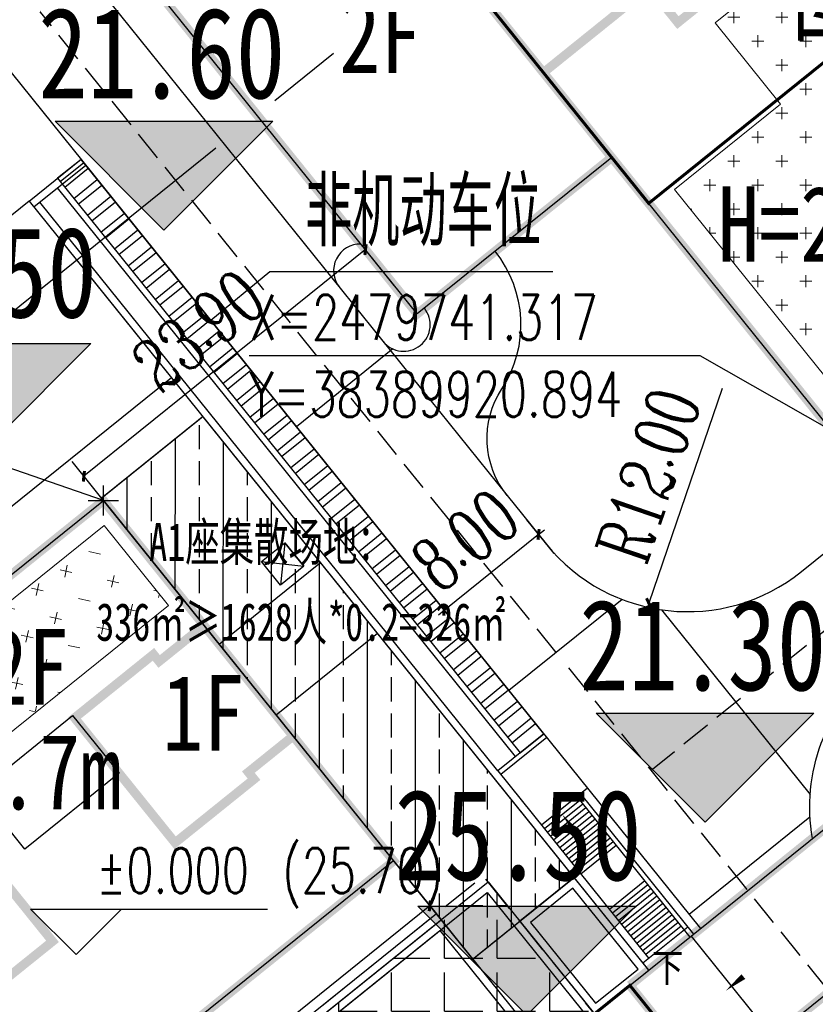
# Model space of a CAD drawing. Extents: x 38389316 to 38391210, y 2479116 to 2480544.
# Tile 14 of 68: x 38389867 to 38389920, y 2479703 to 2479768. Entities that reach past the tile are written whole.
import ezdxf
from ezdxf.enums import TextEntityAlignment as Align

# ---------------------------------------------------------------- set-up
doc = ezdxf.new("R2010")
doc.units = 0
doc.header["$LTSCALE"] = 2
doc.linetypes.add('CENTER2', pattern=[1.125, 0.75, -0.125, 0.125, -0.125])
doc.linetypes.add('DASH', pattern=[0.35, 0.25, -0.1])
doc.layers.get('0').update_dxf_attribs({"linetype": 'CONTINUOUS', "lineweight": 9})
doc.layers.get('Defpoints').update_dxf_attribs({"linetype": 'CONTINUOUS', "lineweight": 9})
for name, color, linetype in [('DIM_COOR', 3, 'CONTINUOUS'), ('DIM_ELEV', 3, 'CONTINUOUS'), ('DIM_SYMB', 3, 'CONTINUOUS'), ('PUB_TEXT', 7, 'CONTINUOUS'), ('u-road', 4, 'CONTINUOUS'), ('建筑', 31, 'CONTINUOUS'), ('建筑占地', 3, 'CONTINUOUS'), ('建筑轮廓', 2, 'CONTINUOUS'), ('文字', 7, 'CONTINUOUS'), ('校内道路中线', 1, 'CONTINUOUS'), ('路中线', 7, 'CENTER2'), ('道路', 33, 'CONTINUOUS')]:
    doc.layers.add(name, color=color, linetype=linetype)
doc.layers.add('尺寸标注', color=7, linetype='CONTINUOUS', lineweight=9)
doc.layers.add('屋顶绿化线', color=126, linetype='CONTINUOUS', lineweight=9)
doc.styles.add('-宋体', font='txt', dxfattribs={"width": 0.8})
doc.styles.add('_TCH_DIM', font='SIMPLEX', dxfattribs={"bigfont": 'GBCBIG'})
doc.styles.add('_TCH_LABEL_T3', font='COMPLEX', dxfattribs={"width": 0.7058823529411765, "bigfont": 'GBCBIG'})
doc.styles.add('中等线体', font='txt', dxfattribs={"width": 0.8})
doc.styles.add('宋体', font='txt', dxfattribs={"width": 0.8, "height": 8})
doc.dimstyles.new('_TCH_ARCH_M_M&&1', dxfattribs={"dimtxt": 1.275, "dimasz": 0.5, "dimexe": 1.25, "dimexo": 1.5, "dimgap": 0.6125, "dimtad": 1, "dimzin": 1, "dimdsep": 46, "dimtxsty": '_TCH_LABEL_T3', "dimblk": 'ARCHTICK', "dimcen": 0.09, "dimclrt": 7, "dimazin": 2, "dimtfac": 1, "dimtix": 1, "dimtmove": 2, "dimatfit": 3, "dimfxl": 1, "dimtolj": 1, "dimtzin": 0, "dimarcsym": 0})

# ---------------------------------------------------------------- blocks, each defined once
blk = doc.blocks.new('_ArchTick')
at = {"color": 0, "linetype": 'ByBlock', "const_width": 0.4}
blk.add_lwpolyline([(-0.5, -0.5), (0.5, 0.5)], dxfattribs=at)
blk = doc.blocks.new('*D84')
at = {"layer": 'Defpoints', "color": 0}
for p in [(38389879.76154701, 2479849.676735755), (38389874.65340468, 2479845.564328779), (38389943.75978693, 2479759.725247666)]:
    blk.add_point(p, dxfattribs=at)
at = {"layer": '尺寸标注', "color": 0, "lineweight": -2}
for p, q in [((38389875.82181323, 2479846.504978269), (38389880.7352208, 2479850.46061033)), ((38389948.86792926, 2479763.837654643), (38389879.76154701, 2479849.676735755)), ((38389944.92819548, 2479760.665897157), (38389949.84160305, 2479764.621529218))]:
    blk.add_line(p, q, dxfattribs=at)
at = {"layer": '尺寸标注', "color": 0, "lineweight": -2, "xscale": 0.5, "yscale": 0.5, "zscale": 0.5}
for p, rotation in [((38389879.76154701, 2479849.676735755), 128.8364633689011), ((38389948.86792926, 2479763.837654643), 308.8364633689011)]:
    blk.add_blockref('_ArchTick', p, dxfattribs=dict(at, rotation=rotation))
at = {"layer": '尺寸标注', "color": 7, "insert": (38389919.31012385, 2479804.937546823), "char_height": 3.5, "attachment_point": 5, "rotation": 308.8364633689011, "style": '_TCH_LABEL_T3'}
blk.add_mtext('\\A1;110.20', dxfattribs=at)
blk = doc.blocks.new('hyvahavb')
at = {"layer": 'DIM_ELEV'}
blk.add_hatch(color=10, dxfattribs=at).paths.add_polyline_path([(-173.179577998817, -4360.830655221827), (-182.1795779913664, -4351.830655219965), (-164.1795779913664, -4351.83065522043)])
at = {"layer": 'DIM_ELEV', "color": 10}
for p, q in [((-173.179577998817, -4360.830655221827), (-182.1795779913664, -4351.830655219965)), ((-182.1795779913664, -4351.830655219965), (-164.1795779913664, -4351.83065522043)), ((-173.179577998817, -4360.830655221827), (-164.1795779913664, -4351.83065522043))]:
    blk.add_line(p, q, dxfattribs=at)
blk = doc.blocks.new('*D114')
at = {"layer": 'Defpoints', "color": 0}
for p in [(38389890.99559926, 2479714.028494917), (38389843.16873807, 2479675.524562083), (38389846.49538426, 2479671.392437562)]:
    blk.add_point(p, dxfattribs=at)
at = {"layer": '尺寸标注', "color": 0, "lineweight": -2}
for p, q in [((38389891.9362489, 2479712.860086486), (38389895.10612014, 2479708.922696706)), ((38389894.32224544, 2479709.896370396), (38389846.49538426, 2479671.392437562)), ((38389844.10938772, 2479674.356153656), (38389847.27925895, 2479670.418763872))]:
    blk.add_line(p, q, dxfattribs=at)
at = {"layer": '尺寸标注', "color": 0, "lineweight": -2, "xscale": 0.5, "yscale": 0.5, "zscale": 0.5}
for p, rotation in [((38389894.32224544, 2479709.896370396), 38.8364706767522), ((38389846.49538426, 2479671.392437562), 218.8364706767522)]:
    blk.add_blockref('_ArchTick', p, dxfattribs=dict(at, rotation=rotation))
at = {"layer": '尺寸标注', "color": 7, "insert": (38389868.06101721, 2479692.284708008), "char_height": 3.5, "attachment_point": 5, "rotation": 38.83647067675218, "style": '_TCH_LABEL_T3'}
blk.add_mtext('\\A1;61.40', dxfattribs=at)
blk = doc.blocks.new('A$C27605B2D')
at = {"layer": '建筑轮廓', "const_width": 599.9999999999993, "flags": 128}
for points in [[(24900.00022125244, 110199.9995117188), (24900.00021743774, 80199.99950027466), (8100.000221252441, 80199.99950027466), (8100.000217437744, 56999.99950027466), (-8399.999774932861, 56999.99950790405), (-8399.999774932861, 23199.99950027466), (8100.000225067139, 23199.99949645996), (8100.000217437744, -0.000499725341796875), (59100.00022506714, -0.0005035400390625), (59100.00022506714, 52399.99951171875), (68700.00022125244, 52399.99951553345), (68700.0182685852, 110199.9995193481)], [(8100.000217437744, -0.000499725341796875), (8100.000221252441, 30399.99950027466), (17100.00023269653, 30399.99950790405), (17100.00021362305, 27399.99950408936), (38500.00021743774, 27399.99950408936), (38500.00020599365, 52799.99949645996), (17100.00023269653, 52799.99950790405), (17100.00022888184, 49799.99950408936), (8100.000228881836, 49799.99951171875), (8100.000217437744, 80199.99950027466), (59100.00021743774, 80199.99951171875), (59100.00022506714, -0.0005035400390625)], [(8100.000228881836, 49799.99951171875), (17100.00021743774, 49799.99950027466), (17100.00023269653, 52799.99950790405), (25500.00021743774, 52799.99950027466), (25500.00021743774, 27399.99950408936), (17100.00021362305, 27399.99950408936), (17100.00021743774, 30399.99950027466), (8100.000205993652, 30399.99951553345)]]:
    blk.add_lwpolyline(points, close=True, dxfattribs=at)
blk = doc.blocks.new('*D149')
at = {"layer": 'Defpoints', "color": 0}
for p in [(38389873.55786952, 2479772.51064459), (38389850.03453915, 2479767.741488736), (38389852.10447453, 2479763.048400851)]:
    blk.add_point(p, dxfattribs=at)
at = {"layer": '尺寸标注', "color": 0, "lineweight": -2}
for p, q in [((38389872.95254252, 2479773.883080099), (38389870.98349497, 2479778.347428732)), ((38389871.48793413, 2479777.203732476), (38389850.03453915, 2479767.741488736)), ((38389851.49914753, 2479764.420836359), (38389849.53009997, 2479768.885184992))]:
    blk.add_line(p, q, dxfattribs=at)
at = {"layer": '尺寸标注', "color": 0, "lineweight": -2, "xscale": 0.5, "yscale": 0.5, "zscale": 0.5}
for p, rotation in [((38389871.48793413, 2479777.203732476), 23.80037814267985), ((38389850.03453915, 2479767.741488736), 203.8003781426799)]:
    blk.add_blockref('_ArchTick', p, dxfattribs=dict(at, rotation=rotation))
at = {"layer": '尺寸标注', "color": 7, "insert": (38389859.65147047, 2479774.988742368), "char_height": 3.5, "attachment_point": 5, "rotation": 23.80037814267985, "style": '_TCH_LABEL_T3'}
blk.add_mtext('\\A1;23.45', dxfattribs=at)
blk = doc.blocks.new('*D150')
at = {"layer": 'Defpoints', "color": 0}
for p in [(38389892.91706429, 2479749.756554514), (38389871.45412455, 2479738.304265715), (38389874.30055699, 2479734.768695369)]:
    blk.add_point(p, dxfattribs=at)
at = {"layer": '尺寸标注', "color": 0, "lineweight": -2}
for p, q in [((38389891.9764039, 2479750.924954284), (38389889.28674819, 2479754.265791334)), ((38389890.07063185, 2479753.29212486), (38389871.45412455, 2479738.304265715)), ((38389873.3598966, 2479735.937095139), (38389870.67024089, 2479739.277932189))]:
    blk.add_line(p, q, dxfattribs=at)
at = {"layer": '尺寸标注', "color": 0, "lineweight": -2, "xscale": 0.5, "yscale": 0.5, "zscale": 0.5}
for p, rotation in [((38389890.07063185, 2479753.29212486), 38.83699823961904), ((38389871.45412455, 2479738.304265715), 218.836998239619)]:
    blk.add_blockref('_ArchTick', p, dxfattribs=dict(at, rotation=rotation))
at = {"layer": '尺寸标注', "color": 7, "insert": (38389879.03783415, 2479747.940261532), "char_height": 3.5, "attachment_point": 5, "rotation": 38.836998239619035, "style": '_TCH_LABEL_T3'}
blk.add_mtext('\\A1;23.90', dxfattribs=at)
blk = doc.blocks.new('*D155')
at = {"layer": 'Defpoints', "color": 0}
for p in [(38389912.68361969, 2479741.274368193), (38389908.79754476, 2479729.921024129)]:
    blk.add_point(p, dxfattribs=at)
at = {"layer": '尺寸标注', "color": 0, "lineweight": -2}
blk.add_line((38389913.65513842, 2479744.112704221), (38389908.79754476, 2479729.921024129), dxfattribs=at)
at = {"layer": '尺寸标注', "color": 0, "lineweight": -2, "xscale": 0.5, "yscale": 0.5, "zscale": 0.5, "rotation": 251.1047140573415}
blk.add_blockref('_ArchTick', (38389908.79754476, 2479729.921024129), dxfattribs=at)
at = {"layer": '尺寸标注', "color": 7, "insert": (38389908.78645337, 2479738.380479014), "char_height": 3.5, "attachment_point": 5, "rotation": 71.10471405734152, "style": '_TCH_LABEL_T3'}
blk.add_mtext('\\A1;R12.00', dxfattribs=at)
blk = doc.blocks.new('*D210')
at = {"layer": 'Defpoints', "color": 0}
for p in [(38389903.47605674, 2479732.018180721), (38389895.2770685, 2479729.436635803), (38389897.24150518, 2479726.997331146)]:
    blk.add_point(p, dxfattribs=at)
at = {"layer": '尺寸标注', "color": 0, "lineweight": -2}
for p, q in [((38389902.53522473, 2479733.186442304), (38389900.72759339, 2479735.431036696)), ((38389901.51162006, 2479734.457485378), (38389901.90104059, 2479734.771096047)), ((38389901.51162006, 2479734.457485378), (38389895.2770685, 2479729.436635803)), ((38389896.30067317, 2479728.16559273), (38389894.49304183, 2479730.410187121)), ((38389895.2770685, 2479729.436635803), (38389894.88764797, 2479729.123025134))]:
    blk.add_line(p, q, dxfattribs=at)
at = {"layer": '尺寸标注', "color": 0, "lineweight": -2, "xscale": 0.5, "yscale": 0.5, "zscale": 0.5}
for p, rotation in [((38389901.51162006, 2479734.457485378), 218.8454142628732), ((38389895.2770685, 2479729.436635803), 38.84541426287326)]:
    blk.add_blockref('_ArchTick', p, dxfattribs=dict(at, rotation=rotation))
at = {"layer": '尺寸标注', "color": 7, "insert": (38389896.6694856, 2479734.088873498), "char_height": 3.5, "attachment_point": 5, "rotation": 38.84541426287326, "style": '_TCH_LABEL_T3'}
blk.add_mtext('\\A1;8.00', dxfattribs=at)
blk = doc.blocks.new('A$C40693934')
at = {"layer": '建筑轮廓', "const_width": 599.9999999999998, "flags": 128}
for points in [[(61400.00119400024, 30600.05004882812), (0.001369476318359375, 30600.08095932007), (0.001369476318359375, 17000.01568603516), (9900.002178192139, 17000.01567459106), (9900.002178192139, 14600.01567459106), (10100.0012550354, 14600.01525115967), (12700.00124359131, 14600.01567077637), (12700.00122833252, 20600.01568222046), (40499.93942642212, 20600.015209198), (40499.93941497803, 9999.98501586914), (12700.0012550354, 9999.984642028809), (12700.00127029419, 11299.98463439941), (10100.0012550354, 11299.98463058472), (9900.002178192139, 11299.98463058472), (9899.998001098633, 9999.98505783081), (0.001369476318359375, 9999.98505783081), (0.001373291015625, 0.000186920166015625), (61400.00137329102, 0.000186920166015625), (61400.03546142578, 10600.05712127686), (57600.00117874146, 10600.05710601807), (57600.00130844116, 10000.00889587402), (50900.06239318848, 9999.956039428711), (50900.0623664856, 20600.03995895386), (57600.00117874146, 20600.03997421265), (57600.00118255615, 20000.02402496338), (61400.03545761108, 20000.02402877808)], [(0.001369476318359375, 30600.08095932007), (0.001373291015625, 0.000186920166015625), (61400.00137329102, 0.000186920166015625), (61400.00136947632, 30600.08096313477)], [(12700.00023269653, 20600.01568222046), (12700.00024414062, 14600.01567459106), (10100.00025939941, 14600.01524734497), (10100.00025939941, 11299.98463058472), (12700.00026702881, 11299.98463439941), (12700.00025939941, 9999.984642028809), (36000.00031661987, 9999.984592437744), (36000.00030517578, 20600.01521682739)]]:
    blk.add_lwpolyline(points, close=True, dxfattribs=at)
at = {"layer": '建筑轮廓', "flags": 128}
for points in [[(0.002185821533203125, 20800.01568984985), (0.00217437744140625, 17000.01568984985), (9900.02010345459, 17000.01567840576), (9900.020107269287, 14600.01568603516), (12700.02010726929, 14600.01568984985), (12700.02010345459, 20800.01569366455)], [(42900.00159835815, 20800.09611129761), (50900.06338882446, 20800.0961151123), (50900.06339263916, 15900.06551361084), (42900.00159072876, 15900.06551361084)]]:
    blk.add_lwpolyline(points, close=True, dxfattribs=at)
blk = doc.blocks.new('A$C2E447AAB')
at = {"layer": '屋顶绿化线'}
h = blk.add_hatch(dxfattribs=at)
h.set_pattern_fill('CROSS', color=256, scale=999.9999999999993, angle=-38.83662672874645, style=0)
h.set_pattern_definition([(321.1633732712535, (-31458211856.34945, 22142864598.01918), (2232.087111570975, 241.0386408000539), [793.7499999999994, -2381.249999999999]), (51.16337327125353, (-31458211796.08979, 22142864039.9974), (-241.0386408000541, 2232.087111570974), [793.7499999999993, -2381.249999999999])])
h.paths.add_polyline_path([(19299.9397315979, 21180.04084014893), (0.001483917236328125, 21180.04113388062), (0.001491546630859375, 27960.05044937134), (19299.93973922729, 27960.05042648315)])
edge = h.paths.add_edge_path()
edge.add_line((59000.00147628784, 0.00054931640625), (0.001488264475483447, 0.0008472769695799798))
edge.add_line((0.001491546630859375, 0.00084686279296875), (0.001490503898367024, 6780.010163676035))
edge.add_line((0.00148773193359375, 6780.010162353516), (59000.00148182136, 6780.010133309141))
edge.add_line((59000.00148010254, 6780.010131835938), (59000.00147507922, 0.0005461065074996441))
for points in [[(19299.9397315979, 21180.04084014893), (0.001483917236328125, 21180.04113388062), (0.001491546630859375, 27960.05044937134), (19299.93973922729, 27960.05042266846)], [(59000.00147628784, 0.00054168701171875), (0.00148773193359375, 0.000843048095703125), (0.00148773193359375, 6780.010162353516), (59000.00148010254, 6780.010131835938)]]:
    blk.add_lwpolyline(points, close=True, dxfattribs=at)

msp = doc.modelspace()

# ---------------------------------------------------------------- hatches: boundary and pattern name
at = {"layer": '屋顶绿化线'}
h = msp.add_hatch(dxfattribs=at)
h.set_pattern_fill('CROSS', color=256, style=0)
h.set_pattern_definition([(0, (0, 0), (1.5875, 1.5875), [0.79375, -2.38125]), (90, (0.396875, -0.396875), (-1.5875, 1.5875), [0.79375, -2.38125])])
h.paths.add_polyline_path([(38389895.09946088, 2479790.260531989), (38389921.42759889, 2479811.456502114), (38389915.53286164, 2479818.778528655), (38389919.03808711, 2479821.60047734), (38389909.94514135, 2479832.895092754), (38389873.95815983, 2479803.92308625), (38389879.10037743, 2479797.5357865), (38389885.25399548, 2479802.48987419)])
h.paths.add_polyline_path([(38389942.78101341, 2479792.108690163), (38389913.18133164, 2479768.278901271), (38389917.50831962, 2479762.904222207), (38389910.49786867, 2479757.260324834), (38389921.1585637, 2479744.018361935), (38389957.76869643, 2479773.492048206)])
at = {"layer": '道路'}
h = msp.add_hatch(dxfattribs=at)
h.set_pattern_fill('ANSI32', color=256, scale=0.2999999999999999, angle=354.0000000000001, style=0)
h.set_pattern_definition([(39.00000662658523, (38390217.64277736, 2480396.051583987), (-0.8991416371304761, 1.110347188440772), []), (39.00000662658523, (38390218.31260726, 2480395.981182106), (-0.8991416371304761, 1.110347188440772), [])])
h.paths.add_polyline_path([(38389871.28267863, 2479759.248229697), (38389869.71158237, 2479758.010434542), (38389900.30150632, 2479720.013986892), (38389901.85938057, 2479721.268190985)])
at = {"layer": '道路', "ltscale": 1.5}
h = msp.add_hatch(dxfattribs=at)
h.set_pattern_fill('ANSI33', color=256, angle=45, style=0)
h.set_pattern_definition([(90, (0, 0), (-3.175, 6.661338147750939e-16), []), (90, (1.587500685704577, 1.587500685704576), (-3.175, 6.661338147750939e-16), [1.5875, -0.79375])])
h.paths.add_polyline_path([(38389879.31746212, 2479742.250573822), (38389872.61715636, 2479736.856364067), (38389897.16338308, 2479706.370281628), (38389903.8621043, 2479711.763162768)])
h.paths.add_polyline_path([(38389919.11252178, 2479692.820204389), (38389912.41222507, 2479687.425982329), (38389936.83385296, 2479657.09466775), (38389943.53257418, 2479662.48754889)])
at = {"layer": '道路'}
h = msp.add_hatch(dxfattribs=at)
h.set_pattern_fill('ANGLE', color=256, style=0)
h.set_pattern_definition([(0, (0, 0), (0, 3.4925), [2.54, -0.9525]), (90, (0, 0), (-3.4925, 2.138468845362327e-16), [2.54, -0.9525])])
h.paths.add_polyline_path([(38389906.6803739, 2479691.359729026), (38389860.79919234, 2479654.422506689), (38389853.90130331, 2479662.990528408), (38389899.78223535, 2479699.928060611)])
h.paths.add_polyline_path([(38389870.43854753, 2479633.681852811), (38389862.78758702, 2479643.185311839), (38389865.90503106, 2479645.695069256), (38389865.90502661, 2479645.695074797), (38389917.62632626, 2479687.334278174), (38389898.18497759, 2479711.479919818), (38389843.35505849, 2479667.33779341), (38389821.03017895, 2479695.0680239), (38389813.23347696, 2479688.791110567), (38389856.37814537, 2479635.200211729), (38389807.77307332, 2479596.069634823), (38389807.77322411, 2479596.069347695), (38389817.17951817, 2479584.38550857), (38389828.8636049, 2479593.792001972), (38389825.72785582, 2479597.686495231), (38389862.64924224, 2479627.410750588), (38389877.32317851, 2479609.183946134), (38389885.11255085, 2479615.454965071)])

# ---------------------------------------------------------------- linework, layer by layer
at = {"layer": 'DIM_COOR', "color": 3}
for p, q in [((38389872.74283228, 2479736.700517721), (38389838.70465395, 2479748.511375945)), ((38389912.20017467, 2479746.26745659), (38389882.39017467, 2479746.26745659)), ((38389920.89422196, 2479741.316887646), (38389912.20017467, 2479746.26745659)), ((38389872.74283228, 2479735.700517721), (38389872.74283228, 2479737.700517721)), ((38389871.74283228, 2479736.700517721), (38389873.74283228, 2479736.700517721))]:
    msp.add_line(p, q, dxfattribs=at)
at = {"layer": 'DIM_ELEV', "color": 3}
for p, q in [((38389870.93477463, 2479706.687516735), (38389867.93477463, 2479709.687516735)), ((38389867.93477463, 2479709.687516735), (38389883.58477463, 2479709.687516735)), ((38389870.93477463, 2479706.687516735), (38389873.93477463, 2479709.687516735))]:
    msp.add_line(p, q, dxfattribs=at)
at = {"layer": 'DIM_SYMB', "color": 3}
for points in [[(38389915.45162873, 2479724.097154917, 0, 0, 0), (38389972.18822761, 2479769.774285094, 0, 0.9333333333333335, 0), (38389969.46194695, 2479767.579428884, 0, 0, 0)], [(38389929.68254838, 2479717.001657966, 0, 0, 0), (38389913.88148166, 2479704.279548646, 0, 0.4000000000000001, 0), (38389915.0498483, 2479705.2202502, 0, 0, 0)], [(38389909.97302338, 2479707.362168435, 0, 0, 0), (38389903.0749009, 2479715.930476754, 0, 0.4000000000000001, 0), (38389904.01555397, 2479714.76207108, 0, 0, 0)]]:
    msp.add_lwpolyline(points, format="xyseb", dxfattribs=at)
at = {"layer": 'DIM_SYMB', "color": 0, "flags": 128}
msp.add_lwpolyline([(38389879.83620822, 2479748.625623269), (38389883.74941795, 2479751.851994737), (38389902.4630763, 2479751.851995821)], dxfattribs=at)
at = {"layer": 'u-road', "flags": 128}
for points in [[(38389870.03840416, 2479773.550902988), (38389899.43460167, 2479737.037023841)], [(38389867.84184526, 2479756.505151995), (38389877.24837355, 2479744.821093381), (38389865.56431112, 2479735.414569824), (38389856.15778285, 2479747.098628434), (38389867.84350403, 2479756.506487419)], [(38389891.88702792, 2479746.720928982), (38389885.50471494, 2479741.582702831)], [(38389907.03025433, 2479730.161642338), (38389899.54864905, 2479724.13840593)], [(38389909.62938804, 2479729.476863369), (38389919.46427255, 2479717.260730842)], [(38389899.54864561, 2479724.138403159), (38389912.21910386, 2479708.400150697)], [(38389919.45322981, 2479715.76460764), (38389911.46662231, 2479709.334807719)]]:
    msp.add_lwpolyline(points, dxfattribs=at)
for points in [[(38389862.62207889, 2479770.005763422), (38389899.54864905, 2479724.13840593, -0.02086071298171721), (38389899.54864905, 2479724.13840593, -0.02086071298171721)], [(38389919.61495528, 2479714.354358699, -0.2730828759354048), (38389923.90988797, 2479725.771540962), (38389967.8417969, 2479761.139763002, -0.4142139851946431), (38389984.71427219, 2479759.317678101), (38389997.2562665, 2479743.738851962)], [(38389899.43460167, 2479737.037023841), (38389899.43460167, 2479737.037023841, -0.3248924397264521), (38389899.08525478, 2479744.081310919, 0.3248931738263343), (38389898.63401268, 2479753.179985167, -0.3248931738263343)], [(38389899.43460167, 2479737.037023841), (38389902.0205851, 2479733.825049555, 0.4142127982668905), (38389918.89303, 2479732.003003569), (38389930.17963025, 2479741.089497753)]]:
    msp.add_lwpolyline(points, format="xyb", dxfattribs=at)
at = {"layer": 'u-road'}
for centre, start, end in [((38389889.71271787, 2479751.903195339), 87.75683067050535, 218.8365722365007), ((38389892.59737653, 2479748.320075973), 218.8365722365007, 38.83657223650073)]:
    msp.add_arc(centre, 1.749818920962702, start, end, dxfattribs=at)
at = {"layer": '屋顶绿化线', "flags": 128}
msp.add_lwpolyline([(38389921.1585637, 2479744.018361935), (38389910.49786867, 2479757.260324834), (38389917.50831962, 2479762.904222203), (38389913.18133163, 2479768.278901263), (38389942.78101341, 2479792.108690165), (38389957.76869643, 2479773.492048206)], close=True, dxfattribs=at)
at = {"layer": '建筑', "color": 152, "linetype": 'DASH', "ltscale": 10, "const_width": 0.2, "flags": 128}
msp.add_lwpolyline([(38389871.85502467, 2479802.229916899), (38389891.56218241, 2479818.095540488), (38389907.4278058, 2479798.388384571), (38389914.12668094, 2479803.781442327), (38389929.92959436, 2479784.152180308), (38389923.38650701, 2479778.884542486), (38389928.65414482, 2479772.341455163), (38389908.79119991, 2479756.350410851)], close=True, dxfattribs=at)
at = {"layer": '建筑占地', "color": 6, "flags": 128}
for points in [[(38389864.87400857, 2479837.6912394), (38389898.9915505, 2479865.158217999), (38389935.23790013, 2479820.135533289), (38389927.76008533, 2479814.115375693), (38389960.6201101, 2479773.298972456), (38389920.89422148, 2479741.316887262), (38389906.34550871, 2479759.388272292), (38389893.49301533, 2479749.041127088), (38389872.29704514, 2479775.369265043), (38389885.14953803, 2479785.716409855), (38389870.60082477, 2479803.787794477), (38389883.68699984, 2479814.32306959)], [(38389824.91508199, 2479698.197708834), (38389872.74283193, 2479736.700518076), (38389891.93157908, 2479712.864475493), (38389844.10382913, 2479674.361666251)]]:
    msp.add_lwpolyline(points, close=True, dxfattribs=at)
msp.add_lwpolyline([(38389970.24096644, 2479676.029692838), (38389965.64518878, 2479672.329851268), (38389932.40909912, 2479713.614244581), (38389910.60136064, 2479696.059099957), (38389905.21083875, 2479702.757990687), (38389927.01629665, 2479720.312986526), (38389925.38583751, 2479722.338227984), (38389932.47421855, 2479728.044789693), (38389934.10468002, 2479726.019504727), (38389934.10468002, 2479726.019504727), (38389976.47936473, 2479760.13321706)], dxfattribs=at)
at = {"layer": '建筑轮廓', "flags": 128}
msp.add_lwpolyline([(38389883.18929017, 2479732.657690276), (38389884.74716466, 2479733.911894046), (38389886.00136842, 2479732.354019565), (38389884.44349393, 2479731.099815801), (38389883.18929017, 2479732.657690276), (38389886.00136842, 2479732.354019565), (38389884.74716466, 2479733.911894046), (38389884.44349393, 2479731.099815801)], dxfattribs=at)
for points, const_width in [([(38389927.01629665, 2479720.312986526), (38389907.5454812, 2479704.637538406)], 0.5999999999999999), ([(38389932.41138439, 2479713.61608439), (38389912.93839329, 2479697.938884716)], 0.5999999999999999), ([(38389905.21083876, 2479702.75799069), (38389910.60136064, 2479696.059099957), (38389912.93839329, 2479697.938884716), (38389907.5476561, 2479704.639289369), (38389905.21083875, 2479702.757990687)], 0.2), ([(38389912.81514785, 2479698.096423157), (38389907.5476561, 2479704.639289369)], 0.5999999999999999)]:
    msp.add_lwpolyline(points, dxfattribs=dict(at, const_width=const_width))
at = {"layer": '校内道路中线', "color": 10, "linetype": 'DASH', "ltscale": 4, "flags": 128}
msp.add_lwpolyline([(38389902.6644133, 2479726.646822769), (38389851.33442029, 2479790.404969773, -0.2494295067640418), (38389845.33624334, 2479821.772160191), (38389853.23069698, 2479847.298230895, -0.1493539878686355), (38389859.79578869, 2479856.967757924), (38389961.11028302, 2479938.532925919)], format="xyb", dxfattribs=at)
for points in [[(38389908.93848223, 2479718.853593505), (38390047.90086754, 2479830.728522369)], [(38389903.48267137, 2479725.630018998), (38389960.73680101, 2479654.513302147)]]:
    msp.add_lwpolyline(points, dxfattribs=at)
at = {"layer": '路中线', "color": 8, "ltscale": 20, "flags": 128}
msp.add_lwpolyline([(38389856.80740263, 2479741.202853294), (38390378.67402352, 2480161.341541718)], dxfattribs=at)
at = {"layer": '道路', "flags": 128}
for points in [[(38389867.84184094, 2479756.505157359), (38389871.26946391, 2479759.264643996)], [(38389868.15539188, 2479756.11568874), (38389871.58301468, 2479758.875175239)], [(38389871.28267863, 2479759.248229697), (38389869.71158237, 2479758.010434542), (38389900.30150632, 2479720.013986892), (38389901.85938057, 2479721.268190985), (38389871.28267863, 2479759.248229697)], [(38389899.98957136, 2479719.762854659), (38389869.71320883, 2479757.369845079)], [(38389898.82116495, 2479718.822202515), (38389868.54480256, 2479756.42919276)], [(38389908.79138293, 2479705.640581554), (38389870.97728083, 2479752.61058432)], [(38389880.3950318, 2479727.198612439), (38389887.09385587, 2479732.591653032)], [(38389884.15764316, 2479722.524989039), (38389890.85646578, 2479727.918028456)], [(38389901.85937954, 2479721.268190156), (38389898.82116495, 2479718.82220251)], [(38389902.04751015, 2479721.034509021), (38389899.00928444, 2479718.588512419)], [(38389898.82115383, 2479718.822193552), (38389908.80461871, 2479706.421514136)], [(38389904.7440483, 2479717.685080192), (38389901.70582257, 2479715.239083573)], [(38389904.04263394, 2479717.120389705), (38389911.5176895, 2479707.835460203)], [(38389904.27631507, 2479717.308520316), (38389911.75137063, 2479708.023590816)], [(38389904.24330658, 2479716.871129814), (38389901.90649523, 2479714.989823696)], [(38389904.44397923, 2479716.621869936), (38389902.10716788, 2479714.740563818)], [(38389904.64465187, 2479716.372610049), (38389902.30784053, 2479714.491303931)], [(38389904.84532453, 2479716.123350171), (38389902.50851318, 2479714.242044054)], [(38389905.04599719, 2479715.874090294), (38389902.70918584, 2479713.992784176)], [(38389905.24666984, 2479715.624830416), (38389902.90985849, 2479713.743524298)], [(38389905.4473425, 2479715.375570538), (38389903.11053115, 2479713.494264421)], [(38389905.64801516, 2479715.126310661), (38389903.31120381, 2479713.245004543)], [(38389905.84868781, 2479714.877050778), (38389903.51187646, 2479712.99574466)], [(38389906.04936046, 2479714.627790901), (38389903.71254911, 2479712.746484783)], [(38389906.25003312, 2479714.378531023), (38389903.91322177, 2479712.497224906)], [(38389906.45070577, 2479714.129271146), (38389904.11389443, 2479712.247965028)], [(38389906.65137843, 2479713.880011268), (38389904.31456708, 2479711.998705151)], [(38389807.77307332, 2479596.069634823), (38389856.37814537, 2479635.200211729), (38389813.23347696, 2479688.791110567), (38389821.03017895, 2479695.0680239), (38389843.35505849, 2479667.33779341), (38389898.18497759, 2479711.479919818), (38389917.62632626, 2479687.334278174), (38389862.78758702, 2479643.18531184), (38389870.43854733, 2479633.681852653), (38389870.43854753, 2479633.681852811), (38389885.11255085, 2479615.454965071), (38389877.32317851, 2479609.183946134), (38389862.64924224, 2479627.410750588), (38389825.72785582, 2479597.686495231), (38389828.8636049, 2479593.792001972), (38389817.17951817, 2479584.38550857), (38389807.77322411, 2479596.069347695)], [(38389908.53268455, 2479711.543199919), (38389906.1958732, 2479709.661893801)], [(38389908.73335721, 2479711.293940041), (38389906.39654586, 2479709.412633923)], [(38389908.93402986, 2479711.044680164), (38389906.59721851, 2479709.163374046)], [(38389909.1347025, 2479710.795420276), (38389906.79789115, 2479708.914114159)], [(38389909.33537516, 2479710.546160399), (38389906.99856381, 2479708.664854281)], [(38389909.53604782, 2479710.296900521), (38389907.19923647, 2479708.415594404)], [(38389909.73672047, 2479710.047640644), (38389907.39990912, 2479708.166334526)], [(38389909.93739313, 2479709.798380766), (38389907.60058178, 2479707.917074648)], [(38389910.13806579, 2479709.549120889), (38389907.80125444, 2479707.667814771)], [(38389910.33873843, 2479709.299861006), (38389908.00192709, 2479707.418554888)], [(38389895.06769938, 2479708.970280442), (38389901.33869694, 2479701.180890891), (38389853.51183531, 2479662.676977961), (38389847.24080402, 2479670.466340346), (38389895.06769938, 2479708.970280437)], [(38389910.53941109, 2479709.050601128), (38389908.20259974, 2479707.169295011)], [(38389910.74008375, 2479708.801341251), (38389908.4032724, 2479706.920035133)], [(38389911.37511019, 2479708.490952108), (38389908.41512635, 2479706.107946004)], [(38389910.9407564, 2479708.552081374), (38389908.60394505, 2479706.670775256)], [(38389911.59558321, 2479707.898170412), (38389916.86307488, 2479701.355304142)]]:
    msp.add_lwpolyline(points, dxfattribs=at)
at = {"layer": '道路', "linetype": 'DASH', "ltscale": 1.5, "const_width": 0.1, "flags": 128}
msp.add_lwpolyline([(38389879.31746212, 2479742.250573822), (38389872.61715636, 2479736.856364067), (38389897.16338308, 2479706.370281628), (38389903.8621043, 2479711.763162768)], close=True, dxfattribs=at)
at = {"layer": '道路', "flags": 128}
msp.add_lwpolyline([(38389891.93220059, 2479712.864975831), (38389894.75410638, 2479709.359823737), (38389850.81373641, 2479673.984492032, -0.400886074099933), (38389834.29494251, 2479675.387250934, 0.400886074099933)], format="xyb", dxfattribs=at)
at = {"layer": '道路', "color": 3, "linetype": 'DASH', "ltscale": 5, "flags": 128}
msp.add_lwpolyline([(38389869.07401185, 2479632.187594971, -0.4144250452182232), (38389870.89065105, 2479649.066805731), (38389917.9385089, 2479686.943571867), (38389897.87135572, 2479711.869429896), (38389850.81373641, 2479673.984492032, -0.4039961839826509), (38389834.21040223, 2479675.48399379, -8.544577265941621)], format="xyb", dxfattribs=at)
at = {"layer": '道路', "flags": 128}
for points in [[(38389900.27920591, 2479708.87866326), (38389905.20839252, 2479702.75601076), (38389908.79129153, 2479705.640511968), (38389903.8621043, 2479711.763162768)], [(38389808.47604331, 2479595.99367652), (38389857.08116548, 2479635.124293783), (38389813.93649688, 2479688.715192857), (38389820.95426112, 2479694.365004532), (38389843.27914082, 2479666.634773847), (38389898.1090827, 2479710.77691859), (38389916.92328297, 2479687.410178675), (38389862.08456651, 2479643.261230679), (38389869.73552742, 2479633.757770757), (38389869.73552742, 2479633.757770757), (38389884.40953109, 2479615.530882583), (38389877.39909598, 2479609.886965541), (38389862.72516065, 2479628.113768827), (38389825.02481135, 2479597.762394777), (38389828.16056044, 2479593.867901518), (38389817.25543795, 2479585.088527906)], [(38389900.98222536, 2479708.802745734), (38389905.28431001, 2479703.459030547), (38389908.08827206, 2479705.716429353), (38389903.78618681, 2479711.060143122)], [(38389894.99177971, 2479708.267261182), (38389900.63567751, 2479701.256810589), (38389853.5877533, 2479663.37999586), (38389847.94382514, 2479670.390422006)]]:
    msp.add_lwpolyline(points, close=True, dxfattribs=at)

# ---------------------------------------------------------------- block references
at = {"layer": 'DIM_ELEV', "color": 10, "xscale": 0.7999999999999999, "yscale": 0.7999999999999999, "zscale": 0.7999999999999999, "rotation": 6.626585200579e-06}
for p in [(38390015.29108567, 2483243.24797038), (38390051.06071357, 2483204.100934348)]:
    msp.add_blockref('hyvahavb', p, dxfattribs=at)
at = {"layer": 'DIM_ELEV', "color": 10, "xscale": 0.7999999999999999, "yscale": 0.7999999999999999, "zscale": 0.7999999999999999}
for p in [(38390003.25845747, 2483228.545979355), (38390039.28003, 2483191.337781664)]:
    msp.add_blockref('hyvahavb', p, dxfattribs=at)
at = {"layer": '屋顶绿化线', "xscale": -0.001, "yscale": 0.001, "zscale": 0.001, "rotation": 218.8366281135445}
msp.add_blockref('A$C2E447AAB', (38389826.83598267, 2479698.044149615), dxfattribs=at)
at = {"layer": '建筑轮廓', "xscale": 0.001, "yscale": 0.001, "zscale": 0.001}
for name, p, rotation in [('A$C27605B2D', (38389914.58481564, 2479736.237380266), 38.83646703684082), ('A$C40693934', (38389844.10545331, 2479674.360918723), 38.83662748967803)]:
    msp.add_blockref(name, p, dxfattribs=dict(at, rotation=rotation))

# ---------------------------------------------------------------- texts
at = {"layer": 'DIM_ELEV', "color": 10, "style": '-宋体', "width": 0.8}
for s, p in [('21.60', (38389868.43516342, 2479763.297512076)), ('25.50', (38389855.98024737, 2479748.801592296)), ('21.30', (38389904.20479131, 2479724.150476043)), ('25.50', (38389892.0018199, 2479711.593394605))]:
    msp.add_text(s, height=5.999999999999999, rotation=6.616745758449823e-06, dxfattribs=at).set_placement(p)
at = {"layer": 'PUB_TEXT', "color": 7, "style": '_TCH_DIM', "width": 0.7058823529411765}
for s, p in [('X=2479741.317', (38389882.39017467, 2479747.31745659)), ('Y=38389920.894', (38389882.39017467, 2479742.24245659)), ('%%P0.000', (38389872.28477463, 2479710.737516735))]:
    msp.add_text(s, height=2.975, dxfattribs=at).set_placement(p)
at = {"layer": 'PUB_TEXT', "color": 3, "linetype": 'ByBlock', "style": '_TCH_DIM', "width": 0.7058823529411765}
msp.add_text('(25.70)', height=2.975, dxfattribs=at).set_placement((38389884.58477464, 2479710.737516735))
at = {"layer": 'PUB_TEXT', "color": 7, "style": '宋体', "width": 0.8}
msp.add_text('下', height=1.89873417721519, rotation=6.626585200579e-06, dxfattribs=at).set_placement((38389909.01099836, 2479704.862168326))
at = {"layer": '文字', "style": '中等线体'}
for s, height, width, p in [('图书馆', 5, 0.8, (38389918.23267785, 2479767.659986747)), ('2F', 5, 0.8, (38389888.33696707, 2479764.97782579)), ('H=27.2m', 5, 0.8, (38389913.3701423, 2479752.484500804)), ('A1座集散场地：', 2.5, 0.7, (38389875.77393144, 2479732.709856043)), ('336㎡≥1628人*0.2=326㎡', 2.5, 0.7, (38389872.27062153, 2479727.422725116)), ('12F', 4.999999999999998, 0.8, (38389862.2997932, 2479723.20073026)), ('1F', 4.999999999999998, 0.8, (38389876.63169743, 2479720.164363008)), ('H=43.7m', 4.999999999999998, 0.8, (38389854.8814219, 2479716.279756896))]:
    msp.add_text(s, height=height, dxfattribs=dict(at, width=width)).set_placement(p)
at = {"layer": '文字', "style": '中等线体', "width": 0.6}
msp.add_text('非机动车位', height=4, dxfattribs=at).set_placement((38389893.87285072, 2479753.94081034), align=Align.CENTER)

# ---------------------------------------------------------------- dimensions: what is measured, and where the dimension line sits
at = {"layer": '尺寸标注', "color": 3}
for base, p1, p2, angle, picture, middle in [((38389879.76154701, 2479849.676735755), (38389943.75978693, 2479759.725247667), (38389874.65340468, 2479845.564328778), 128.83646336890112, '*D84', (38389919.31012385, 2479804.937546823)), ((38389846.49538426, 2479671.392437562), (38389890.99559925, 2479714.028494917), (38389843.16873807, 2479675.524562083), 218.83647067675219, '*D114', (38389868.06101721, 2479692.284708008))]:
    dim = msp.add_linear_dim(base=base, p1=p1, p2=p2, angle=angle, dimstyle='_TCH_ARCH_M_M&&1', override={"dimtxt": 3.5, "dimgap": 1}, dxfattribs=at)
    dim.commit()
    dim.dimension.update_dxf_attribs({"geometry": picture, "text_midpoint": middle, "dimtype": 129})
for p1, p2, distance, picture, middle in [((38389873.55786952, 2479772.510644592), (38389852.10447453, 2479763.048400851), -5.129298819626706, '*D149', (38389859.65147047, 2479774.988742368)), ((38389892.91706429, 2479749.756554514), (38389874.30055699, 2479734.768695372), -4.53899055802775, '*D150', (38389879.03783415, 2479747.940261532)), ((38389903.47605674, 2479732.018180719), (38389897.24150518, 2479726.997331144), -3.1319672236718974, '*D210', (38389896.6694856, 2479734.088873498))]:
    dim = msp.add_aligned_dim(p1=p1, p2=p2, distance=distance, dimstyle='_TCH_ARCH_M_M&&1', override={"dimtxt": 3.5, "dimgap": 1}, dxfattribs=at)
    dim.commit()
    dim.dimension.update_dxf_attribs({"geometry": picture, "text_midpoint": middle})
dim = msp.add_radius_dim(center=(38389912.68361969, 2479741.274368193), mpoint=(38389908.79754476, 2479729.921024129), dimstyle='_TCH_ARCH_M_M&&1', override={"dimtxt": 3.5, "dimexe": 3, "dimexo": 3, "dimgap": 1, "dimtmove": 0}, dxfattribs=at)
dim.commit()
dim.dimension.update_dxf_attribs({"geometry": '*D155', "text_midpoint": (38389911.38826139, 2479737.489920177), "dimtype": 132})

doc.saveas('drawing.dxf')
